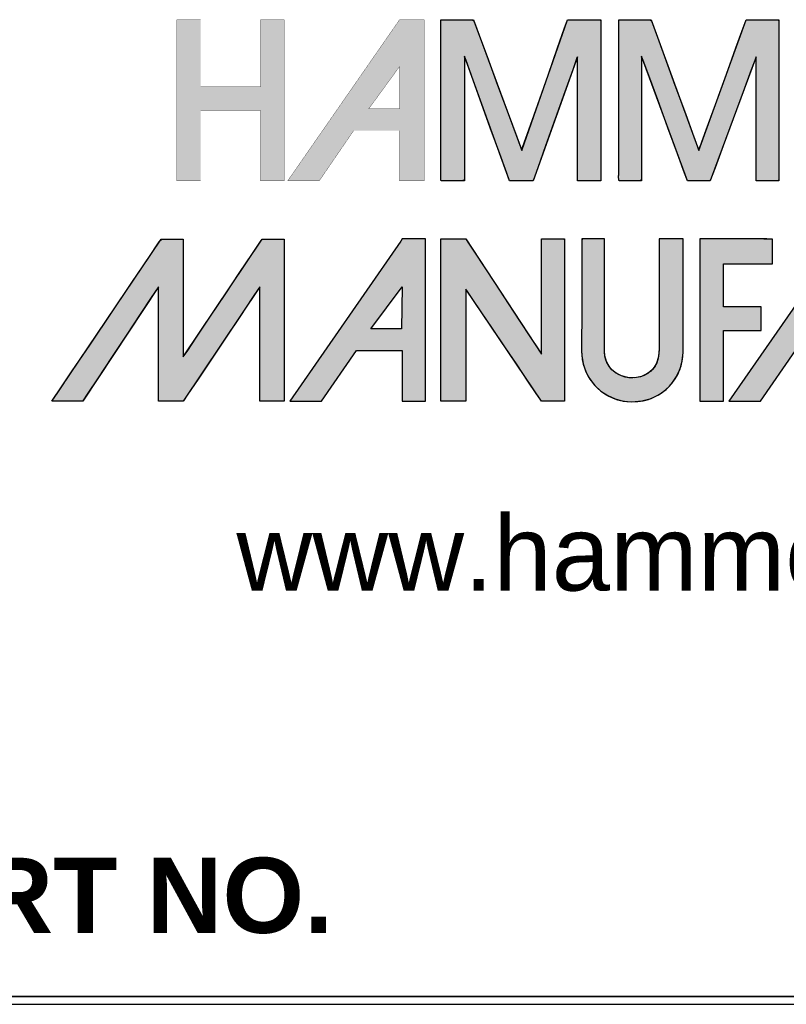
# Model space of a CAD drawing. Header units: inches. Extents: x 0.1 to 84.9, y 0.1 to 49.9.
# Tile 4 of 11: x 73 to 78, y 0.1 to 6.5. Entities that reach past the tile are written whole.
import ezdxf

# ---------------------------------------------------------------- set-up
doc = ezdxf.new("R2010")
doc.units = ezdxf.units.IN
doc.header["$MEASUREMENT"] = 0
doc.layers.add('Default', color=7, linetype='Continuous')

# ---------------------------------------------------------------- blocks, each defined once
blk = doc.blocks.new('block_2')
at = {"layer": 'Default', "linetype": 'Continuous'}
for points in [[(-0.8327, 0.0667), (-0.8327, 0.0841), (-0.8327, 0.1076), (-0.8327, 0.1345), (-0.8327, 0.1621), (-0.8327, 0.1875), (-0.8327, 0.2079), (-0.8327, 0.2206), (-0.8328, 0.2234), (-0.8344, 0.2234), (-0.8377, 0.2234), (-0.8421, 0.2234), (-0.8471, 0.2234), (-0.8522, 0.2234), (-0.857, 0.2234), (-0.8609, 0.2234), (-0.8647, 0.2195), (-0.8786, 0.1989), (-0.901, 0.1657), (-0.9282, 0.1254), (-0.9562, 0.0838), (-0.9813, 0.0466), (-0.9996, 0.0194), (-1.0073, 0.008), (-1.0057, 0.0079), (-1.0009, 0.0079), (-0.9941, 0.0079), (-0.9863, 0.0079), (-0.9785, 0.0079), (-0.9719, 0.0079), (-0.9676, 0.0079), (-0.9662, 0.0083), (-0.9595, 0.0184), (-0.9459, 0.0389), (-0.9281, 0.0659), (-0.9086, 0.0953), (-0.8901, 0.1233), (-0.8753, 0.1456), (-0.8668, 0.1584), (-0.8657, 0.1579), (-0.8657, 0.1442), (-0.8657, 0.1213), (-0.8657, 0.0931), (-0.8657, 0.0637), (-0.8657, 0.037), (-0.8657, 0.0172), (-0.8657, 0.0081), (-0.8646, 0.0079), (-0.8609, 0.0079), (-0.8555, 0.0079), (-0.8492, 0.0079), (-0.8429, 0.0079), (-0.8375, 0.0079), (-0.8338, 0.0079), (-0.8326, 0.0081), (-0.8265, 0.0172), (-0.8132, 0.037), (-0.7954, 0.0637), (-0.7758, 0.0931), (-0.7569, 0.1213), (-0.7416, 0.1442), (-0.7324, 0.1579), (-0.731, 0.1584), (-0.731, 0.1456), (-0.731, 0.1233), (-0.731, 0.0953), (-0.731, 0.0659), (-0.731, 0.0389), (-0.731, 0.0184), (-0.731, 0.0083), (-0.7301, 0.0079), (-0.7266, 0.0079), (-0.7214, 0.0079), (-0.7152, 0.0079), (-0.709, 0.0079), (-0.7035, 0.0079), (-0.6998, 0.0079), (-0.6985, 0.008), (-0.6985, 0.0194), (-0.6985, 0.0466), (-0.6985, 0.0838), (-0.6985, 0.1254), (-0.6985, 0.1657), (-0.6985, 0.1989), (-0.6985, 0.2195), (-0.6987, 0.2234), (-0.701, 0.2234), (-0.7052, 0.2234), (-0.7105, 0.2234), (-0.7162, 0.2234), (-0.7215, 0.2234), (-0.7256, 0.2234), (-0.7277, 0.2234), (-0.7302, 0.2199), (-0.7408, 0.204), (-0.7574, 0.1793), (-0.7771, 0.1498), (-0.7973, 0.1196), (-0.8151, 0.093), (-0.8278, 0.0739)], [(-0.4903, 0.2235), (-0.4903, 0.2089), (-0.4903, 0.1943), (-0.4903, 0.1798), (-0.4903, 0.1652), (-0.4903, 0.1506), (-0.4903, 0.1361), (-0.4903, 0.1215), (-0.4903, 0.1069), (-0.4903, 0.0924), (-0.4903, 0.0828), (-0.4903, 0.0721), (-0.4903, 0.0602), (-0.4903, 0.048), (-0.4903, 0.0362), (-0.4903, 0.0256), (-0.4903, 0.0168), (-0.4903, 0.0107), (-0.4903, 0.008), (-0.4895, 0.0079), (-0.4868, 0.0079), (-0.4827, 0.0079), (-0.4777, 0.0079), (-0.4723, 0.0079), (-0.467, 0.0079), (-0.4624, 0.0079), (-0.459, 0.0079), (-0.4573, 0.0079), (-0.4572, 0.0106), (-0.4572, 0.022), (-0.4572, 0.0401), (-0.4572, 0.0625), (-0.4572, 0.0869), (-0.4572, 0.1108), (-0.4572, 0.1319), (-0.4572, 0.1478), (-0.4572, 0.1562), (-0.4558, 0.1548), (-0.4486, 0.1441), (-0.4367, 0.1266), (-0.4218, 0.1044), (-0.4054, 0.0802), (-0.3891, 0.0561), (-0.3746, 0.0346), (-0.3635, 0.0182), (-0.3573, 0.009), (-0.3562, 0.0079), (-0.3542, 0.0079), (-0.3507, 0.0079), (-0.3463, 0.0079), (-0.3414, 0.0079), (-0.3364, 0.0079), (-0.332, 0.0079), (-0.3285, 0.0079), (-0.3265, 0.0079), (-0.3262, 0.0095), (-0.3262, 0.0227), (-0.3262, 0.0466), (-0.3262, 0.0777), (-0.3262, 0.1125), (-0.3262, 0.1476), (-0.3262, 0.1796), (-0.3262, 0.205), (-0.3262, 0.2204), (-0.3263, 0.2235), (-0.328, 0.2235), (-0.3313, 0.2235), (-0.3356, 0.2235), (-0.3404, 0.2235), (-0.3454, 0.2235), (-0.35, 0.2235), (-0.3537, 0.2235), (-0.356, 0.2235), (-0.3566, 0.2231), (-0.3566, 0.2153), (-0.3566, 0.1995), (-0.3566, 0.1782), (-0.3566, 0.1538), (-0.3566, 0.1287), (-0.3566, 0.1054), (-0.3566, 0.0863), (-0.3566, 0.0739), (-0.3567, 0.0705), (-0.3612, 0.0774), (-0.3712, 0.0926), (-0.3849, 0.1135), (-0.4009, 0.1377), (-0.4174, 0.1629), (-0.4329, 0.1865), (-0.4458, 0.206), (-0.4544, 0.2192), (-0.4572, 0.2235), (-0.4585, 0.2235), (-0.4617, 0.2235), (-0.4661, 0.2235), (-0.4713, 0.2235), (-0.4767, 0.2235), (-0.4819, 0.2235), (-0.4862, 0.2235), (-0.4892, 0.2235)], [(-0.2365, 0.0069), (-0.2231, 0.0081), (-0.211, 0.0113), (-0.2002, 0.0165), (-0.1909, 0.0233), (-0.1831, 0.0315), (-0.1769, 0.0407), (-0.1723, 0.0508), (-0.1694, 0.0615), (-0.1683, 0.0725), (-0.1683, 0.0777), (-0.1683, 0.0905), (-0.1683, 0.1097), (-0.1683, 0.1328), (-0.1683, 0.1575), (-0.1683, 0.1812), (-0.1683, 0.2017), (-0.1683, 0.2165), (-0.1683, 0.2233), (-0.169, 0.2235), (-0.1716, 0.2235), (-0.1756, 0.2235), (-0.1805, 0.2235), (-0.1857, 0.2235), (-0.1908, 0.2235), (-0.1953, 0.2235), (-0.1986, 0.2235), (-0.2002, 0.2235), (-0.2003, 0.2135), (-0.2003, 0.1998), (-0.2003, 0.186), (-0.2003, 0.1723), (-0.2003, 0.1586), (-0.2003, 0.1448), (-0.2003, 0.1311), (-0.2003, 0.1174), (-0.2003, 0.1037), (-0.2002, 0.0951), (-0.2001, 0.0892), (-0.2, 0.0831), (-0.2, 0.0771), (-0.2005, 0.071), (-0.2014, 0.0652), (-0.2031, 0.0596), (-0.2056, 0.0544), (-0.2091, 0.0498), (-0.2153, 0.0446), (-0.2237, 0.0406), (-0.2326, 0.0388), (-0.2416, 0.0391), (-0.2503, 0.0415), (-0.2581, 0.0456), (-0.2647, 0.0516), (-0.2696, 0.0591), (-0.2723, 0.068), (-0.2727, 0.0746), (-0.2727, 0.0838), (-0.2727, 0.1004), (-0.2727, 0.122), (-0.2727, 0.1462), (-0.2727, 0.1707), (-0.2727, 0.1929), (-0.2727, 0.2106), (-0.2727, 0.2214), (-0.2728, 0.2235), (-0.2745, 0.2235), (-0.2778, 0.2235), (-0.2821, 0.2235), (-0.287, 0.2235), (-0.292, 0.2235), (-0.2965, 0.2235), (-0.3002, 0.2235), (-0.3026, 0.2235), (-0.3031, 0.2201), (-0.3031, 0.2078), (-0.3031, 0.1955), (-0.3031, 0.1831), (-0.3031, 0.1708), (-0.3031, 0.1585), (-0.3031, 0.1462), (-0.3031, 0.1339), (-0.3031, 0.1215), (-0.3031, 0.1106), (-0.3031, 0.106), (-0.3032, 0.1014), (-0.3033, 0.0968), (-0.3033, 0.0922), (-0.3034, 0.0876), (-0.3034, 0.083), (-0.3033, 0.0784), (-0.3032, 0.0738), (-0.3029, 0.0686), (-0.3011, 0.0573), (-0.2975, 0.0468), (-0.2923, 0.0372), (-0.2856, 0.0286), (-0.2777, 0.0212), (-0.2686, 0.0152), (-0.2586, 0.0107), (-0.2479, 0.0079)], [(-0.1463, 0.2235), (-0.1463, 0.2174), (-0.1463, 0.2011), (-0.1463, 0.1769), (-0.1463, 0.1476), (-0.1463, 0.1157), (-0.1463, 0.0838), (-0.1463, 0.0545), (-0.1463, 0.0304), (-0.1463, 0.014), (-0.1463, 0.0079), (-0.1454, 0.0079), (-0.143, 0.0079), (-0.1395, 0.0079), (-0.1352, 0.0079), (-0.1305, 0.0079), (-0.1259, 0.0079), (-0.1216, 0.0079), (-0.1181, 0.0079), (-0.1157, 0.0079), (-0.1148, 0.0079), (-0.1148, 0.0106), (-0.1148, 0.0177), (-0.1148, 0.0282), (-0.1148, 0.041), (-0.1148, 0.0549), (-0.1148, 0.0688), (-0.1148, 0.0815), (-0.1148, 0.092), (-0.1148, 0.0992), (-0.1148, 0.1018), (-0.1134, 0.1018), (-0.1096, 0.1018), (-0.1039, 0.1018), (-0.0971, 0.1018), (-0.0896, 0.1018), (-0.0822, 0.1018), (-0.0753, 0.1018), (-0.0697, 0.1018), (-0.0659, 0.1018), (-0.0645, 0.1018), (-0.0645, 0.1027), (-0.0645, 0.1051), (-0.0645, 0.1086), (-0.0645, 0.1129), (-0.0645, 0.1175), (-0.0645, 0.1222), (-0.0645, 0.1265), (-0.0645, 0.13), (-0.0645, 0.1324), (-0.0645, 0.1333), (-0.0659, 0.1333), (-0.0697, 0.1333), (-0.0753, 0.1333), (-0.0822, 0.1333), (-0.0896, 0.1333), (-0.0971, 0.1333), (-0.1039, 0.1333), (-0.1096, 0.1333), (-0.1134, 0.1333), (-0.1148, 0.1333), (-0.1148, 0.1349), (-0.1148, 0.1392), (-0.1148, 0.1456), (-0.1148, 0.1534), (-0.1148, 0.1618), (-0.1148, 0.1703), (-0.1148, 0.1781), (-0.1148, 0.1845), (-0.1148, 0.1888), (-0.1148, 0.1904), (-0.113, 0.1904), (-0.108, 0.1904), (-0.1006, 0.1904), (-0.0917, 0.1904), (-0.082, 0.1904), (-0.0723, 0.1904), (-0.0634, 0.1904), (-0.0561, 0.1904), (-0.0511, 0.1904), (-0.0493, 0.1904), (-0.0493, 0.1913), (-0.0493, 0.1939), (-0.0493, 0.1976), (-0.0493, 0.202), (-0.0493, 0.2069), (-0.0493, 0.2118), (-0.0493, 0.2163), (-0.0493, 0.22), (-0.0493, 0.2225), (-0.0493, 0.2234), (-0.0513, 0.2234), (-0.057, 0.2235), (-0.0656, 0.2235), (-0.0763, 0.2235), (-0.0886, 0.2235), (-0.1015, 0.2235), (-0.1145, 0.2235), (-0.1268, 0.2235), (-0.1376, 0.2235)]]:
    blk.add_hatch(color=7, dxfattribs=at).paths.add_polyline_path(points)
h = blk.add_hatch(color=7, dxfattribs=at)
h.paths.add_polyline_path([(-0.5436, 0.2206), (-0.6911, 0.0079), (-0.6492, 0.0079), (-0.6025, 0.0751), (-0.5417, 0.0751), (-0.5417, 0.0079), (-0.5107, 0.0079), (-0.5107, 0.2235), (-0.5417, 0.2235)])
h.paths.add_polyline_path([(-0.5836, 0.1039), (-0.5427, 0.1039), (-0.5417, 0.16)])
h = blk.add_hatch(color=7, dxfattribs=at)
h.paths.add_polyline_path([(0.042, 0.2235), (0.04, 0.2206), (-0.1075, 0.0079), (-0.0655, 0.0079), (-0.0189, 0.0751), (0.042, 0.0751), (0.042, 0.0079), (0.0729, 0.0079), (0.0729, 0.2235)])
h.paths.add_polyline_path([(0.0409, 0.1039), (0.042, 0.16), (0, 0.1039)])
at = {"layer": 'Default', "color": 7, "linetype": 'Continuous'}
for p, q in [((-0.5417, 0.2235), (-0.5436, 0.2206)), ((-0.5107, 0.2235), (-0.5417, 0.2235)), ((-0.5107, 0.0079), (-0.5107, 0.2235)), ((-0.5436, 0.2206), (-0.6911, 0.0079)), ((0.04, 0.2206), (-0.1075, 0.0079)), ((-0.5836, 0.1039), (-0.5417, 0.16)), ((-0.5417, 0.16), (-0.5427, 0.1039)), ((-0.5427, 0.1039), (-0.5836, 0.1039)), ((-0.6492, 0.0079), (-0.6025, 0.0751)), ((-0.6025, 0.0751), (-0.5417, 0.0751)), ((-0.5417, 0.0751), (-0.5417, 0.0079)), ((-0.0655, 0.0079), (-0.0189, 0.0751)), ((-0.6911, 0.0079), (-0.6492, 0.0079)), ((-0.5417, 0.0079), (-0.5107, 0.0079)), ((-0.1075, 0.0079), (-0.0655, 0.0079))]:
    blk.add_line(p, q, dxfattribs=at)
for points in [[(-0.8327, 0.0667), (-0.8278, 0.0739), (-0.8151, 0.093), (-0.7973, 0.1196), (-0.7771, 0.1498), (-0.7574, 0.1793), (-0.7408, 0.204), (-0.7302, 0.2199), (-0.7277, 0.2234), (-0.7256, 0.2234), (-0.7215, 0.2234), (-0.7162, 0.2234), (-0.7105, 0.2234), (-0.7052, 0.2234), (-0.701, 0.2234), (-0.6987, 0.2234), (-0.6985, 0.2195), (-0.6985, 0.1989), (-0.6985, 0.1657), (-0.6985, 0.1254), (-0.6985, 0.0838), (-0.6985, 0.0466), (-0.6985, 0.0194), (-0.6985, 0.008), (-0.6998, 0.0079), (-0.7035, 0.0079), (-0.709, 0.0079), (-0.7152, 0.0079), (-0.7214, 0.0079), (-0.7266, 0.0079), (-0.7301, 0.0079), (-0.731, 0.0083), (-0.731, 0.0184), (-0.731, 0.0389), (-0.731, 0.0659), (-0.731, 0.0953), (-0.731, 0.1233), (-0.731, 0.1456), (-0.731, 0.1584), (-0.7324, 0.1579), (-0.7416, 0.1442), (-0.7569, 0.1213), (-0.7758, 0.0931), (-0.7954, 0.0637), (-0.8132, 0.037), (-0.8265, 0.0172), (-0.8326, 0.0081), (-0.8338, 0.0079), (-0.8375, 0.0079), (-0.8429, 0.0079), (-0.8492, 0.0079), (-0.8555, 0.0079), (-0.8609, 0.0079), (-0.8646, 0.0079), (-0.8657, 0.0081), (-0.8657, 0.0172), (-0.8657, 0.037), (-0.8657, 0.0637), (-0.8657, 0.0931), (-0.8657, 0.1213), (-0.8657, 0.1442), (-0.8657, 0.1579), (-0.8668, 0.1584), (-0.8753, 0.1456), (-0.8901, 0.1233), (-0.9086, 0.0953), (-0.9281, 0.0659), (-0.9459, 0.0389), (-0.9595, 0.0184), (-0.9662, 0.0083), (-0.9676, 0.0079), (-0.9719, 0.0079), (-0.9785, 0.0079), (-0.9863, 0.0079), (-0.9941, 0.0079), (-1.0009, 0.0079), (-1.0057, 0.0079), (-1.0073, 0.008), (-0.9996, 0.0194), (-0.9813, 0.0466), (-0.9562, 0.0838), (-0.9282, 0.1254), (-0.901, 0.1657), (-0.8786, 0.1989), (-0.8647, 0.2195), (-0.8609, 0.2234), (-0.857, 0.2234), (-0.8522, 0.2234), (-0.8471, 0.2234), (-0.8421, 0.2234), (-0.8377, 0.2234), (-0.8344, 0.2234), (-0.8328, 0.2234), (-0.8327, 0.2206), (-0.8327, 0.2079), (-0.8327, 0.1875), (-0.8327, 0.1621), (-0.8327, 0.1345), (-0.8327, 0.1076), (-0.8327, 0.0841), (-0.8327, 0.0667)], [(-0.4903, 0.2235), (-0.4892, 0.2235), (-0.4862, 0.2235), (-0.4819, 0.2235), (-0.4767, 0.2235), (-0.4713, 0.2235), (-0.4661, 0.2235), (-0.4617, 0.2235), (-0.4585, 0.2235), (-0.4572, 0.2235), (-0.4544, 0.2192), (-0.4458, 0.206), (-0.4329, 0.1865), (-0.4174, 0.1629), (-0.4009, 0.1377), (-0.3849, 0.1135), (-0.3712, 0.0926), (-0.3612, 0.0774), (-0.3567, 0.0705), (-0.3566, 0.0739), (-0.3566, 0.0863), (-0.3566, 0.1054), (-0.3566, 0.1287), (-0.3566, 0.1538), (-0.3566, 0.1782), (-0.3566, 0.1995), (-0.3566, 0.2153), (-0.3566, 0.2231), (-0.356, 0.2235), (-0.3537, 0.2235), (-0.35, 0.2235), (-0.3454, 0.2235), (-0.3404, 0.2235), (-0.3356, 0.2235), (-0.3313, 0.2235), (-0.328, 0.2235), (-0.3263, 0.2235), (-0.3262, 0.2204), (-0.3262, 0.205), (-0.3262, 0.1796), (-0.3262, 0.1476), (-0.3262, 0.1125), (-0.3262, 0.0777), (-0.3262, 0.0466), (-0.3262, 0.0227), (-0.3262, 0.0095), (-0.3265, 0.0079), (-0.3285, 0.0079), (-0.332, 0.0079), (-0.3364, 0.0079), (-0.3414, 0.0079), (-0.3463, 0.0079), (-0.3507, 0.0079), (-0.3542, 0.0079), (-0.3562, 0.0079), (-0.3573, 0.009), (-0.3635, 0.0182), (-0.3746, 0.0346), (-0.3891, 0.0561), (-0.4054, 0.0802), (-0.4218, 0.1044), (-0.4367, 0.1266), (-0.4486, 0.1441), (-0.4558, 0.1548), (-0.4572, 0.1562), (-0.4572, 0.1478), (-0.4572, 0.1319), (-0.4572, 0.1108), (-0.4572, 0.0869), (-0.4572, 0.0625), (-0.4572, 0.0401), (-0.4572, 0.022), (-0.4572, 0.0106), (-0.4573, 0.0079), (-0.459, 0.0079), (-0.4624, 0.0079), (-0.467, 0.0079), (-0.4723, 0.0079), (-0.4777, 0.0079), (-0.4827, 0.0079), (-0.4868, 0.0079), (-0.4895, 0.0079), (-0.4903, 0.008), (-0.4903, 0.0107), (-0.4903, 0.0168), (-0.4903, 0.0256), (-0.4903, 0.0362), (-0.4903, 0.048), (-0.4903, 0.0602), (-0.4903, 0.0721), (-0.4903, 0.0828), (-0.4903, 0.0924), (-0.4903, 0.1069), (-0.4903, 0.1215), (-0.4903, 0.1361), (-0.4903, 0.1506), (-0.4903, 0.1652), (-0.4903, 0.1798), (-0.4903, 0.1943), (-0.4903, 0.2089), (-0.4903, 0.2235)], [(-0.2365, 0.0069), (-0.2231, 0.0081), (-0.211, 0.0113), (-0.2002, 0.0165), (-0.1909, 0.0233), (-0.1831, 0.0315), (-0.1769, 0.0407), (-0.1723, 0.0508), (-0.1694, 0.0615), (-0.1683, 0.0725), (-0.1683, 0.0777), (-0.1683, 0.0905), (-0.1683, 0.1097), (-0.1683, 0.1328), (-0.1683, 0.1575), (-0.1683, 0.1812), (-0.1683, 0.2017), (-0.1683, 0.2165), (-0.1683, 0.2233), (-0.169, 0.2235), (-0.1716, 0.2235), (-0.1756, 0.2235), (-0.1805, 0.2235), (-0.1857, 0.2235), (-0.1908, 0.2235), (-0.1953, 0.2235), (-0.1986, 0.2235), (-0.2002, 0.2235), (-0.2003, 0.2135), (-0.2003, 0.1998), (-0.2003, 0.186), (-0.2003, 0.1723), (-0.2003, 0.1586), (-0.2003, 0.1448), (-0.2003, 0.1311), (-0.2003, 0.1174), (-0.2003, 0.1037), (-0.2002, 0.0951), (-0.2001, 0.0892), (-0.2, 0.0831), (-0.2, 0.0771), (-0.2005, 0.071), (-0.2014, 0.0652), (-0.2031, 0.0596), (-0.2056, 0.0544), (-0.2091, 0.0498), (-0.2153, 0.0446), (-0.2237, 0.0406), (-0.2326, 0.0388), (-0.2416, 0.0391), (-0.2503, 0.0415), (-0.2581, 0.0456), (-0.2647, 0.0516), (-0.2696, 0.0591), (-0.2723, 0.068), (-0.2727, 0.0746), (-0.2727, 0.0838), (-0.2727, 0.1004), (-0.2727, 0.122), (-0.2727, 0.1462), (-0.2727, 0.1707), (-0.2727, 0.1929), (-0.2727, 0.2106), (-0.2727, 0.2214), (-0.2728, 0.2235), (-0.2745, 0.2235), (-0.2778, 0.2235), (-0.2821, 0.2235), (-0.287, 0.2235), (-0.292, 0.2235), (-0.2965, 0.2235), (-0.3002, 0.2235), (-0.3026, 0.2235), (-0.3031, 0.2201), (-0.3031, 0.2078), (-0.3031, 0.1955), (-0.3031, 0.1831), (-0.3031, 0.1708), (-0.3031, 0.1585), (-0.3031, 0.1462), (-0.3031, 0.1339), (-0.3031, 0.1215), (-0.3031, 0.1106), (-0.3031, 0.106), (-0.3032, 0.1014), (-0.3033, 0.0968), (-0.3033, 0.0922), (-0.3034, 0.0876), (-0.3034, 0.083), (-0.3033, 0.0784), (-0.3032, 0.0738), (-0.3029, 0.0686), (-0.3011, 0.0573), (-0.2975, 0.0468), (-0.2923, 0.0372), (-0.2856, 0.0286), (-0.2777, 0.0212), (-0.2686, 0.0152), (-0.2586, 0.0107), (-0.2479, 0.0079), (-0.2365, 0.0069)], [(-0.1463, 0.2235), (-0.1463, 0.2174), (-0.1463, 0.2011), (-0.1463, 0.1769), (-0.1463, 0.1476), (-0.1463, 0.1157), (-0.1463, 0.0838), (-0.1463, 0.0545), (-0.1463, 0.0304), (-0.1463, 0.014), (-0.1463, 0.0079), (-0.1454, 0.0079), (-0.143, 0.0079), (-0.1395, 0.0079), (-0.1352, 0.0079), (-0.1305, 0.0079), (-0.1259, 0.0079), (-0.1216, 0.0079), (-0.1181, 0.0079), (-0.1157, 0.0079), (-0.1148, 0.0079), (-0.1148, 0.0106), (-0.1148, 0.0177), (-0.1148, 0.0282), (-0.1148, 0.041), (-0.1148, 0.0549), (-0.1148, 0.0688), (-0.1148, 0.0815), (-0.1148, 0.092), (-0.1148, 0.0992), (-0.1148, 0.1018), (-0.1134, 0.1018), (-0.1096, 0.1018), (-0.1039, 0.1018), (-0.0971, 0.1018), (-0.0896, 0.1018), (-0.0822, 0.1018), (-0.0753, 0.1018), (-0.0697, 0.1018), (-0.0659, 0.1018), (-0.0645, 0.1018), (-0.0645, 0.1027), (-0.0645, 0.1051), (-0.0645, 0.1086), (-0.0645, 0.1129), (-0.0645, 0.1175), (-0.0645, 0.1222), (-0.0645, 0.1265), (-0.0645, 0.13), (-0.0645, 0.1324), (-0.0645, 0.1333), (-0.0659, 0.1333), (-0.0697, 0.1333), (-0.0753, 0.1333), (-0.0822, 0.1333), (-0.0896, 0.1333), (-0.0971, 0.1333), (-0.1039, 0.1333), (-0.1096, 0.1333), (-0.1134, 0.1333), (-0.1148, 0.1333), (-0.1148, 0.1349), (-0.1148, 0.1392), (-0.1148, 0.1456), (-0.1148, 0.1534), (-0.1148, 0.1618), (-0.1148, 0.1703), (-0.1148, 0.1781), (-0.1148, 0.1845), (-0.1148, 0.1888), (-0.1148, 0.1904), (-0.113, 0.1904), (-0.108, 0.1904), (-0.1006, 0.1904), (-0.0917, 0.1904), (-0.082, 0.1904), (-0.0723, 0.1904), (-0.0634, 0.1904), (-0.0561, 0.1904), (-0.0511, 0.1904), (-0.0493, 0.1904), (-0.0493, 0.1913), (-0.0493, 0.1939), (-0.0493, 0.1976), (-0.0493, 0.202), (-0.0493, 0.2069), (-0.0493, 0.2118), (-0.0493, 0.2163), (-0.0493, 0.22), (-0.0493, 0.2225), (-0.0493, 0.2234), (-0.0513, 0.2234), (-0.057, 0.2235), (-0.0656, 0.2235), (-0.0763, 0.2235), (-0.0886, 0.2235), (-0.1015, 0.2235), (-0.1145, 0.2235), (-0.1268, 0.2235), (-0.1376, 0.2235), (-0.1463, 0.2235)]]:
    blk.add_lwpolyline(points, close=True, dxfattribs=at)
at = {"layer": 'Default', "color": 7, "linetype": 'Continuous', "const_width": 0.00035}
blk.add_lwpolyline([(0.042, 0.2235), (0.04, 0.2206), (-0.1075, 0.0079), (-0.0655, 0.0079), (-0.0189, 0.0751), (0.042, 0.0751), (0.042, 0.0079), (0.0729, 0.0079), (0.0729, 0.2235), (0.042, 0.2235)], close=True, dxfattribs=at)
at = {"layer": 'Default', "color": 7, "linetype": 'Continuous'}
for points in [[(-1.0073, 0.0079), (-1.0073, 0.0079), (-0.8621, 0.2234), (-0.8621, 0.2234)], [(-0.8621, 0.2234), (-0.855, 0.2234), (-0.8327, 0.2234), (-0.8327, 0.2234)], [(-0.8327, 0.0667), (-0.8327, 0.0667), (-0.7278, 0.2234), (-0.7278, 0.2234)], [(-0.8327, 0.2234), (-0.8327, 0.2234), (-0.8327, 0.1009), (-0.8327, 0.0667)], [(-0.7278, 0.2234), (-0.7278, 0.2234), (-0.6985, 0.2234), (-0.6985, 0.2234)], [(-0.6985, 0.2234), (-0.6985, 0.2234), (-0.6985, 0.0079), (-0.6985, 0.0079)], [(-0.4903, 0.2235), (-0.4903, 0.2235), (-0.4572, 0.2235), (-0.4572, 0.2235)], [(-0.4572, 0.2235), (-0.4572, 0.2235), (-0.3566, 0.0704), (-0.3566, 0.0704)], [(-0.3566, 0.0704), (-0.3566, 0.0704), (-0.3566, 0.2235), (-0.3566, 0.2235)], [(-0.3566, 0.2235), (-0.3566, 0.2235), (-0.3262, 0.2235), (-0.3262, 0.2235)], [(-0.3262, 0.2235), (-0.3262, 0.2235), (-0.3262, 0.0079), (-0.3262, 0.0079)], [(-0.2727, 0.2235), (-0.2727, 0.2235), (-0.3031, 0.2235), (-0.3031, 0.2235)], [(-0.2727, 0.0735), (-0.2727, 0.0735), (-0.2727, 0.2235), (-0.2727, 0.2235)], [(-0.1683, 0.2235), (-0.1683, 0.2235), (-0.2003, 0.2235), (-0.2003, 0.2235)], [(-0.1683, 0.0735), (-0.1683, 0.0735), (-0.1683, 0.2235), (-0.1683, 0.2235)], [(-0.1463, 0.2235), (-0.1463, 0.2235), (-0.1463, 0.0079), (-0.1463, 0.0079)], [(-0.0493, 0.2234), (-0.0493, 0.2234), (-0.1217, 0.2235), (-0.1463, 0.2235)], [(-0.0493, 0.1904), (-0.0493, 0.1904), (-0.0493, 0.2234), (-0.0493, 0.2234)], [(-0.1148, 0.1333), (-0.1148, 0.1333), (-0.1148, 0.1904), (-0.1148, 0.1904)], [(-0.1148, 0.1904), (-0.1148, 0.1904), (-0.0493, 0.1904), (-0.0493, 0.1904)], [(-0.8657, 0.16), (-0.8657, 0.16), (-0.9664, 0.0079), (-0.9664, 0.0079)], [(-0.8657, 0.0079), (-0.8657, 0.0079), (-0.8657, 0.16), (-0.8657, 0.16)], [(-0.731, 0.16), (-0.731, 0.16), (-0.8327, 0.0079), (-0.8327, 0.0079)], [(-0.731, 0.0079), (-0.731, 0.0079), (-0.731, 0.16), (-0.731, 0.16)], [(-0.3566, 0.0079), (-0.3566, 0.0079), (-0.4572, 0.1569), (-0.4572, 0.1569)], [(-0.4572, 0.1569), (-0.4572, 0.1569), (-0.4572, 0.0079), (-0.4572, 0.0079)], [(-0.0645, 0.1333), (-0.0645, 0.1333), (-0.1148, 0.1333), (-0.1148, 0.1333)], [(-0.0645, 0.1018), (-0.0645, 0.1018), (-0.0645, 0.1333), (-0.0645, 0.1333)], [(-0.1148, 0.0079), (-0.1148, 0.0079), (-0.1148, 0.1018), (-0.1148, 0.1018)], [(-0.1148, 0.1018), (-0.1148, 0.1018), (-0.0645, 0.1018), (-0.0645, 0.1018)], [(-0.2365, 0.0069), (-0.194, 0.0069), (-0.1683, 0.0399), (-0.1683, 0.0735)], [(-0.9664, 0.0079), (-0.9664, 0.0079), (-1.0073, 0.0079), (-1.0073, 0.0079)], [(-0.8327, 0.0079), (-0.8327, 0.0079), (-0.8657, 0.0079), (-0.8657, 0.0079)], [(-0.6985, 0.0079), (-0.6985, 0.0079), (-0.731, 0.0079), (-0.731, 0.0079)], [(-0.4572, 0.0079), (-0.4572, 0.0079), (-0.4903, 0.0079), (-0.4903, 0.0079)], [(-0.3262, 0.0079), (-0.3262, 0.0079), (-0.3566, 0.0079), (-0.3566, 0.0079)], [(-0.1463, 0.0079), (-0.1463, 0.0079), (-0.1148, 0.0079), (-0.1148, 0.0079)]]:
    blk.add_open_spline(points, degree=3, dxfattribs=at)
for points, knots in [([(-0.4903, 0.0079), (-0.4903, 0.0079), (-0.4903, 0.0669), (-0.4903, 0.091), (-0.4903, 0.1352), (-0.4903, 0.1793), (-0.4903, 0.2235)], [0, 0, 0, 0, 0.5, 0.5, 0.5, 1, 1, 1, 1]), ([(-0.3031, 0.2235), (-0.3031, 0.1861), (-0.3031, 0.1488), (-0.3031, 0.1115), (-0.3031, 0.0976), (-0.3038, 0.0835), (-0.303, 0.0696), (-0.3009, 0.0344), (-0.2717, 0.0069), (-0.2365, 0.0069)], [0, 0, 0, 0, 0.333333, 0.333333, 0.333333, 0.666667, 0.666667, 0.666667, 1, 1, 1, 1]), ([(-0.2003, 0.2235), (-0.2003, 0.1819), (-0.2003, 0.1403), (-0.2003, 0.0987), (-0.2003, 0.0818), (-0.197, 0.0603), (-0.2111, 0.0478), (-0.2335, 0.028), (-0.2727, 0.0421), (-0.2727, 0.0735)], [0, 0, 0, 0, 0.333333, 0.333333, 0.333333, 0.666667, 0.666667, 0.666667, 1, 1, 1, 1])]:
    blk.add_open_spline(points, degree=3, knots=knots, dxfattribs=at)
blk = doc.blocks.new('Block1')
at = {"layer": 'Default', "linetype": 'Continuous'}
for points in [[(1.3629, 1.2145), (1.3629, 1.1253), (1.2832, 1.1253), (1.2832, 1.2145), (1.2517, 1.2145), (1.2517, 1.0005), (1.2832, 1.0005), (1.2832, 1.0939), (1.3629, 1.0939), (1.3629, 1.0939), (1.3629, 1.0005), (1.3943, 1.0005), (1.3943, 1.2145)], [(1.6025, 1.2145), (1.6025, 1.1948), (1.6025, 1.175), (1.6025, 1.1553), (1.6025, 1.1356), (1.6025, 1.1159), (1.6025, 1.0962), (1.6025, 1.0794), (1.6025, 1.0686), (1.6025, 1.0579), (1.6025, 1.0471), (1.6025, 1.0363), (1.6025, 1.0255), (1.6025, 1.0147), (1.6025, 1.0106), (1.6025, 1.0091), (1.6024, 1.007), (1.6024, 1.0047), (1.6024, 1.0026), (1.6026, 1.0011), (1.6029, 1.0005), (1.6075, 1.0005), (1.6122, 1.0005), (1.6169, 1.0005), (1.6215, 1.0005), (1.6262, 1.0005), (1.6309, 1.0005), (1.634, 1.0017), (1.634, 1.0178), (1.634, 1.0472), (1.634, 1.0834), (1.634, 1.1196), (1.634, 1.149), (1.634, 1.165), (1.6357, 1.1616), (1.6433, 1.1403), (1.655, 1.1079), (1.6683, 1.071), (1.6808, 1.0363), (1.6901, 1.0106), (1.6937, 1.0005), (1.6957, 1.0005), (1.7005, 1.0005), (1.7071, 1.0005), (1.7141, 1.0005), (1.7203, 1.0005), (1.7243, 1.0005), (1.7257, 1.0017), (1.7313, 1.0177), (1.7418, 1.0469), (1.7546, 1.0829), (1.7674, 1.1188), (1.7779, 1.1481), (1.7835, 1.164), (1.784, 1.1606), (1.784, 1.1395), (1.784, 1.1072), (1.784, 1.0706), (1.784, 1.0361), (1.784, 1.0105), (1.784, 1.0005), (1.7859, 1.0005), (1.7908, 1.0005), (1.7974, 1.0005), (1.8044, 1.0005), (1.8105, 1.0005), (1.8146, 1.0005), (1.8154, 1.0021), (1.8154, 1.0228), (1.8154, 1.0608), (1.8154, 1.1075), (1.8154, 1.1542), (1.8154, 1.1922), (1.8154, 1.2129), (1.8142, 1.2145), (1.8085, 1.2145), (1.7997, 1.2145), (1.7898, 1.2145), (1.7805, 1.2145), (1.7735, 1.2145), (1.7708, 1.2145), (1.7671, 1.2039), (1.7577, 1.177), (1.745, 1.1407), (1.7314, 1.102), (1.7195, 1.068), (1.7117, 1.0458), (1.7096, 1.0422), (1.7034, 1.0589), (1.692, 1.0898), (1.678, 1.1277), (1.6641, 1.1656), (1.6527, 1.1964), (1.6465, 1.2132), (1.6448, 1.2145), (1.6392, 1.2145), (1.6307, 1.2145), (1.621, 1.2145), (1.6119, 1.2145), (1.6052, 1.2145)], [(1.839, 1.2145), (1.839, 1.1948), (1.839, 1.175), (1.839, 1.1553), (1.839, 1.1356), (1.839, 1.1159), (1.839, 1.0962), (1.839, 1.0794), (1.839, 1.0686), (1.839, 1.0579), (1.839, 1.0471), (1.839, 1.0363), (1.839, 1.0255), (1.839, 1.0147), (1.839, 1.0106), (1.839, 1.009), (1.8389, 1.007), (1.8389, 1.0047), (1.839, 1.0026), (1.8391, 1.0011), (1.8394, 1.0005), (1.8439, 1.0005), (1.8484, 1.0005), (1.8529, 1.0005), (1.8574, 1.0005), (1.8619, 1.0005), (1.8664, 1.0005), (1.8694, 1.0017), (1.8694, 1.0178), (1.8694, 1.0472), (1.8694, 1.0834), (1.8694, 1.1196), (1.8694, 1.149), (1.8694, 1.165), (1.8711, 1.1616), (1.8789, 1.1403), (1.8908, 1.1079), (1.9044, 1.071), (1.9171, 1.0363), (1.9266, 1.0106), (1.9303, 1.0005), (1.9321, 1.0005), (1.9368, 1.0005), (1.9432, 1.0005), (1.95, 1.0005), (1.9559, 1.0005), (1.9598, 1.0005), (1.9611, 1.0017), (1.967, 1.0177), (1.9778, 1.0469), (1.9911, 1.0829), (2.0044, 1.1188), (2.0152, 1.1481), (2.0211, 1.164), (2.0215, 1.1606), (2.0215, 1.1395), (2.0215, 1.1072), (2.0215, 1.0706), (2.0215, 1.0361), (2.0215, 1.0105), (2.0215, 1.0005), (2.0234, 1.0005), (2.0281, 1.0005), (2.0345, 1.0005), (2.0412, 1.0005), (2.0472, 1.0005), (2.0511, 1.0005), (2.0519, 1.0021), (2.0519, 1.0228), (2.0519, 1.0608), (2.0519, 1.1075), (2.0519, 1.1542), (2.0519, 1.1922), (2.0519, 1.2129), (2.0507, 1.2145), (2.0451, 1.2145), (2.0366, 1.2145), (2.0269, 1.2145), (2.0178, 1.2145), (2.011, 1.2145), (2.0084, 1.2145), (2.0046, 1.2039), (1.9948, 1.177), (1.9816, 1.1407), (1.9676, 1.102), (1.9553, 1.068), (1.9472, 1.0458), (1.945, 1.0422), (1.9389, 1.0589), (1.9276, 1.0898), (1.9137, 1.1277), (1.8999, 1.1656), (1.8886, 1.1964), (1.8825, 1.2132), (1.8808, 1.2145), (1.8753, 1.2145), (1.8669, 1.2145), (1.8573, 1.2145), (1.8483, 1.2145), (1.8416, 1.2145)]]:
    blk.add_hatch(color=7, dxfattribs=at).paths.add_polyline_path(points)
h = blk.add_hatch(color=7, dxfattribs=at)
h.paths.add_polyline_path([(1.5475, 1.2145), (1.5467, 1.2133), (1.399, 1.0005), (1.441, 1.0005), (1.4866, 1.0671), (1.5475, 1.0671), (1.5475, 1.0005), (1.5805, 1.0005), (1.5805, 1.2145)])
h.paths.add_polyline_path([(1.5475, 1.096), (1.5475, 1.1521), (1.5066, 1.096)])
at = {"layer": 'Default', "color": 7, "linetype": 'Continuous', "const_width": 0.00035}
for points in [[(1.3629, 1.2145), (1.3629, 1.1253), (1.2832, 1.1253), (1.2832, 1.2145), (1.2517, 1.2145), (1.2517, 1.0005), (1.2832, 1.0005), (1.2832, 1.0939), (1.3629, 1.0939), (1.3629, 1.0939), (1.3629, 1.0005), (1.3943, 1.0005), (1.3943, 1.2145), (1.3629, 1.2145)], [(1.5475, 1.2145), (1.5467, 1.2133), (1.399, 1.0005), (1.441, 1.0005), (1.4866, 1.0671), (1.5475, 1.0671), (1.5475, 1.0005), (1.5805, 1.0005), (1.5805, 1.2145), (1.5475, 1.2145)], [(1.5475, 1.096), (1.5066, 1.096), (1.5475, 1.1521), (1.5475, 1.096)]]:
    blk.add_lwpolyline(points, close=True, dxfattribs=at)
at = {"layer": 'Default', "color": 7, "linetype": 'Continuous'}
for points in [[(1.6025, 1.2145), (1.6052, 1.2145), (1.6119, 1.2145), (1.621, 1.2145), (1.6307, 1.2145), (1.6392, 1.2145), (1.6448, 1.2145), (1.6465, 1.2132), (1.6527, 1.1964), (1.6641, 1.1656), (1.678, 1.1277), (1.692, 1.0898), (1.7034, 1.0589), (1.7096, 1.0422), (1.7117, 1.0458), (1.7195, 1.068), (1.7314, 1.102), (1.745, 1.1407), (1.7577, 1.177), (1.7671, 1.2039), (1.7708, 1.2145), (1.7735, 1.2145), (1.7805, 1.2145), (1.7898, 1.2145), (1.7997, 1.2145), (1.8085, 1.2145), (1.8142, 1.2145), (1.8154, 1.2129), (1.8154, 1.1922), (1.8154, 1.1542), (1.8154, 1.1075), (1.8154, 1.0608), (1.8154, 1.0228), (1.8154, 1.0021), (1.8146, 1.0005), (1.8105, 1.0005), (1.8044, 1.0005), (1.7974, 1.0005), (1.7908, 1.0005), (1.7859, 1.0005), (1.784, 1.0005), (1.784, 1.0105), (1.784, 1.0361), (1.784, 1.0706), (1.784, 1.1072), (1.784, 1.1395), (1.784, 1.1606), (1.7835, 1.164), (1.7779, 1.1481), (1.7674, 1.1188), (1.7546, 1.0829), (1.7418, 1.0469), (1.7313, 1.0177), (1.7257, 1.0017), (1.7243, 1.0005), (1.7203, 1.0005), (1.7141, 1.0005), (1.7071, 1.0005), (1.7005, 1.0005), (1.6957, 1.0005), (1.6937, 1.0005), (1.6901, 1.0106), (1.6808, 1.0363), (1.6683, 1.071), (1.655, 1.1079), (1.6433, 1.1403), (1.6357, 1.1616), (1.634, 1.165), (1.634, 1.149), (1.634, 1.1196), (1.634, 1.0834), (1.634, 1.0472), (1.634, 1.0178), (1.634, 1.0017), (1.6309, 1.0005), (1.6262, 1.0005), (1.6215, 1.0005), (1.6169, 1.0005), (1.6122, 1.0005), (1.6075, 1.0005), (1.6029, 1.0005), (1.6026, 1.0011), (1.6024, 1.0026), (1.6024, 1.0047), (1.6024, 1.007), (1.6025, 1.0091), (1.6025, 1.0106), (1.6025, 1.0147), (1.6025, 1.0255), (1.6025, 1.0363), (1.6025, 1.0471), (1.6025, 1.0579), (1.6025, 1.0686), (1.6025, 1.0794), (1.6025, 1.0962), (1.6025, 1.1159), (1.6025, 1.1356), (1.6025, 1.1553), (1.6025, 1.175), (1.6025, 1.1948), (1.6025, 1.2145)], [(1.839, 1.2145), (1.8416, 1.2145), (1.8483, 1.2145), (1.8573, 1.2145), (1.8669, 1.2145), (1.8753, 1.2145), (1.8808, 1.2145), (1.8825, 1.2132), (1.8886, 1.1964), (1.8999, 1.1656), (1.9137, 1.1277), (1.9276, 1.0898), (1.9389, 1.0589), (1.945, 1.0422), (1.9472, 1.0458), (1.9553, 1.068), (1.9676, 1.102), (1.9816, 1.1407), (1.9948, 1.177), (2.0046, 1.2039), (2.0084, 1.2145), (2.011, 1.2145), (2.0178, 1.2145), (2.0269, 1.2145), (2.0366, 1.2145), (2.0451, 1.2145), (2.0507, 1.2145), (2.0519, 1.2129), (2.0519, 1.1922), (2.0519, 1.1542), (2.0519, 1.1075), (2.0519, 1.0608), (2.0519, 1.0228), (2.0519, 1.0021), (2.0511, 1.0005), (2.0472, 1.0005), (2.0412, 1.0005), (2.0345, 1.0005), (2.0281, 1.0005), (2.0234, 1.0005), (2.0215, 1.0005), (2.0215, 1.0105), (2.0215, 1.0361), (2.0215, 1.0706), (2.0215, 1.1072), (2.0215, 1.1395), (2.0215, 1.1606), (2.0211, 1.164), (2.0152, 1.1481), (2.0044, 1.1188), (1.9911, 1.0829), (1.9778, 1.0469), (1.967, 1.0177), (1.9611, 1.0017), (1.9598, 1.0005), (1.9559, 1.0005), (1.95, 1.0005), (1.9432, 1.0005), (1.9368, 1.0005), (1.9321, 1.0005), (1.9303, 1.0005), (1.9266, 1.0106), (1.9171, 1.0363), (1.9044, 1.071), (1.8908, 1.1079), (1.8789, 1.1403), (1.8711, 1.1616), (1.8694, 1.165), (1.8694, 1.149), (1.8694, 1.1196), (1.8694, 1.0834), (1.8694, 1.0472), (1.8694, 1.0178), (1.8694, 1.0017), (1.8664, 1.0005), (1.8619, 1.0005), (1.8574, 1.0005), (1.8529, 1.0005), (1.8484, 1.0005), (1.8439, 1.0005), (1.8394, 1.0005), (1.8391, 1.0011), (1.839, 1.0026), (1.8389, 1.0047), (1.8389, 1.007), (1.839, 1.009), (1.839, 1.0106), (1.839, 1.0147), (1.839, 1.0255), (1.839, 1.0363), (1.839, 1.0471), (1.839, 1.0579), (1.839, 1.0686), (1.839, 1.0794), (1.839, 1.0962), (1.839, 1.1159), (1.839, 1.1356), (1.839, 1.1553), (1.839, 1.175), (1.839, 1.1948), (1.839, 1.2145)]]:
    blk.add_lwpolyline(points, close=True, dxfattribs=at)
for points in [[(1.634, 1.0005), (1.6236, 1.0005), (1.6132, 1.0005), (1.6029, 1.0005), (1.6021, 1.0005), (1.6025, 1.0101), (1.6025, 1.0111), (1.6025, 1.0351), (1.6025, 1.0591), (1.6025, 1.083), (1.6025, 1.1268), (1.6025, 1.1707), (1.6025, 1.2145)], [(1.8694, 1.0005), (1.8594, 1.0005), (1.8494, 1.0005), (1.8394, 1.0005), (1.8386, 1.0005), (1.839, 1.0101), (1.839, 1.0111), (1.839, 1.0351), (1.839, 1.0591), (1.839, 1.083), (1.839, 1.1268), (1.839, 1.1707), (1.839, 1.2145)]]:
    blk.add_open_spline(points, degree=3, knots=[0, 0, 0, 0, 0.25, 0.25, 0.25, 0.5, 0.5, 0.5, 0.75, 0.75, 0.75, 1, 1, 1, 1], dxfattribs=at)
for points in [[(1.6025, 1.2145), (1.6025, 1.2145), (1.646, 1.2145), (1.646, 1.2145)], [(1.646, 1.2145), (1.646, 1.2145), (1.71, 1.0409), (1.71, 1.0409)], [(1.71, 1.0409), (1.71, 1.0409), (1.7708, 1.2145), (1.7708, 1.2145)], [(1.7708, 1.2145), (1.7708, 1.2145), (1.8154, 1.2145), (1.8154, 1.2145)], [(1.8154, 1.2145), (1.8154, 1.2145), (1.8154, 1.0005), (1.8154, 1.0005)], [(1.839, 1.2145), (1.839, 1.2145), (1.882, 1.2145), (1.882, 1.2145)], [(1.882, 1.2145), (1.882, 1.2145), (1.9455, 1.0409), (1.9455, 1.0409)], [(1.9455, 1.0409), (1.9455, 1.0409), (2.0084, 1.2145), (2.0084, 1.2145)], [(2.0084, 1.2145), (2.0084, 1.2145), (2.0519, 1.2145), (2.0519, 1.2145)], [(2.0519, 1.2145), (2.0519, 1.2145), (2.0519, 1.0005), (2.0519, 1.0005)], [(1.6937, 1.0005), (1.6937, 1.0005), (1.634, 1.1662), (1.634, 1.1662)], [(1.634, 1.1662), (1.634, 1.1662), (1.634, 1.0005), (1.634, 1.0005)], [(1.9303, 1.0005), (1.9303, 1.0005), (1.8694, 1.1662), (1.8694, 1.1662)], [(1.8694, 1.1662), (1.8694, 1.1662), (1.8694, 1.0005), (1.8694, 1.0005)], [(1.784, 1.1652), (1.784, 1.1652), (1.7252, 1.0005), (1.7252, 1.0005)], [(1.784, 1.0005), (1.784, 1.0005), (1.784, 1.1652), (1.784, 1.1652)], [(2.0215, 1.1652), (2.0215, 1.1652), (1.9607, 1.0005), (1.9607, 1.0005)], [(2.0215, 1.0005), (2.0215, 1.0005), (2.0215, 1.1652), (2.0215, 1.1652)], [(1.7252, 1.0005), (1.7252, 1.0005), (1.6937, 1.0005), (1.6937, 1.0005)], [(1.8154, 1.0005), (1.8154, 1.0005), (1.784, 1.0005), (1.784, 1.0005)], [(1.9607, 1.0005), (1.9607, 1.0005), (1.9303, 1.0005), (1.9303, 1.0005)], [(2.0519, 1.0005), (2.0519, 1.0005), (2.0215, 1.0005), (2.0215, 1.0005)]]:
    blk.add_open_spline(points, degree=3, dxfattribs=at)
at = {"layer": 'Default', "color": 7}
blk.add_blockref('block_2', (2.0929, 0.6996), dxfattribs=at)
blk = doc.blocks.new('Block13')
at = {"layer": 'Default', "color": 7, "linetype": 'Continuous'}
blk.add_line((3.5155, 0), (0, 0), dxfattribs=at)
at = {"layer": 'Default', "color": 7}
blk.add_blockref('Block1', (0.0371, 0.0841), dxfattribs=at)
at = {"layer": 'Default', "char_height": 0.1, "attachment_point": 1}
for s, insert, width in [('{\\fArial|b0||i0||c0|p34;\\C7;\\W1.;www.hammondmfg.com}', (1.3679, 0.6396), 1.572281), ('{\\fArial|b1||i0||c0|p34;\\C7;\\W1.;PART NO. \\P}', (0.8294, 0.1844), 0.655523)]:
    blk.add_mtext(s, dxfattribs=dict(at, insert=insert, width=width))
blk = doc.blocks.new('Block11')
at = {"layer": 'Default', "color": 7}
blk.add_blockref('Block13', (0, 0), dxfattribs=at)
blk = doc.blocks.new('Block10')
at = {"layer": 'Default', "color": 7}
blk.add_blockref('Block11', (0, 0), dxfattribs=at)
blk = doc.blocks.new('Block2')
at = {"layer": 'Default', "color": 7, "linetype": 'Continuous'}
blk.add_line((-52.744, 0), (-0.012, 0), dxfattribs=at)
at = {"layer": 'Default', "color": 7, "xscale": 15, "yscale": 15, "zscale": 15}
blk.add_blockref('Block10', (-52.744, 0), dxfattribs=at)
blk = doc.blocks.new('Block222')
at = {"layer": 'Default', "color": 7}
blk.add_blockref('Block2', (106.578, -49.503), dxfattribs=at)

msp = doc.modelspace()

# ---------------------------------------------------------------- linework, layer by layer
at = {"layer": 'Default', "color": 7, "linetype": 'Continuous'}
msp.add_line((0.1125, 0.0971), (84.9013, 0.0971), dxfattribs=at)

# ---------------------------------------------------------------- block references
at = {"layer": 'Default', "color": 7, "xscale": 0.325, "yscale": 0.325, "zscale": 0.325}
msp.add_blockref('Block222', (50.2405, 16.2368), dxfattribs=at)

doc.saveas('drawing.dxf')
